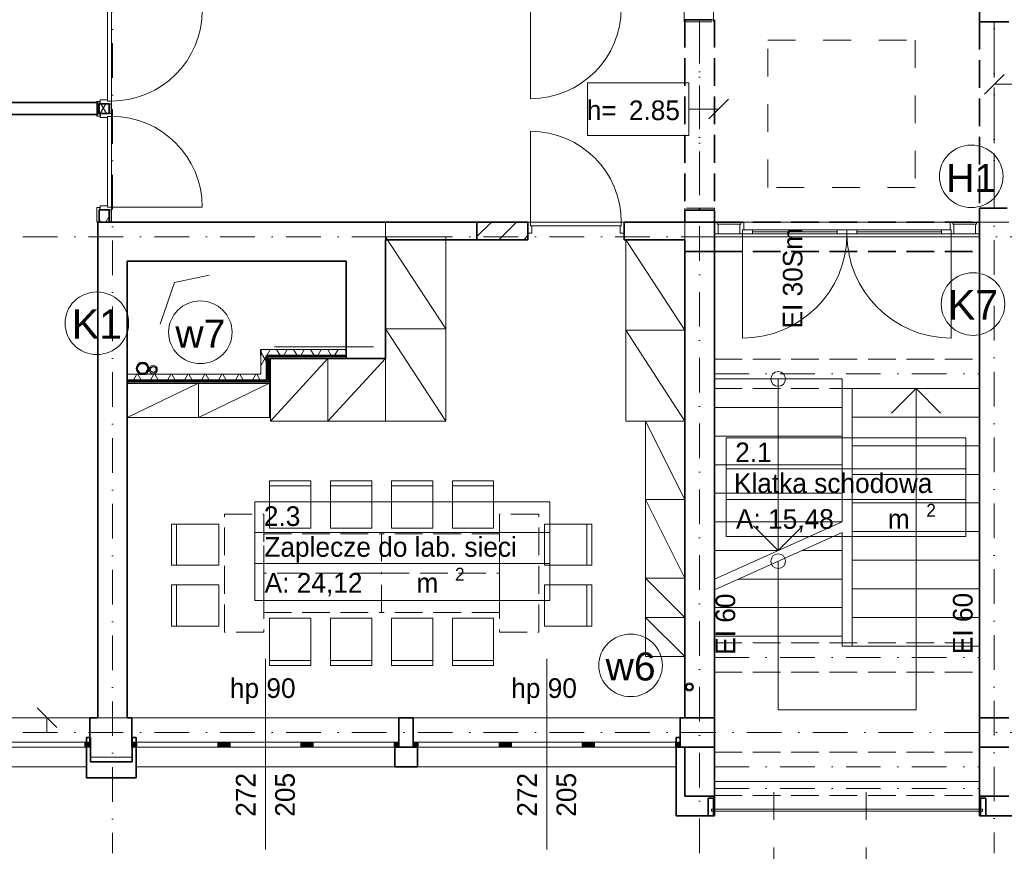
# Model space of a CAD drawing. Header units: millimetres. Extents: x -34676 to 172266, y 39940 to 476087.
# Tile 173 of 256: x 27915 to 37943, y 342950 to 351421. Entities that reach past the tile are written whole.
import ezdxf
from ezdxf.lldxf.tags import DXFTag

# ---------------------------------------------------------------- set-up
doc = ezdxf.new("R2010")
doc.units = ezdxf.units.MM
doc.header["$MEASUREMENT"] = 0
for name, pattern in [('Krawędzie ukryte', [3.912222, 2.822222, -1.09]), ('Kropki i Kreski', [6.702778, 3.527778, -1.763889, 0, -1.411111]), ('Przerywana', [5.644444, 2.822222, -2.822222])]:
    doc.linetypes.add(name, pattern=pattern)
doc.layers.add('#ks', color=34, linetype='Continuous', lineweight=30)
doc.layers.add('#woda', color=4, linetype='Continuous', lineweight=18)
for name, color, linetype in [('#podkład', 252, 'Continuous'), ('- A - ocieplenie', 7, 'Continuous'), ('- strefy pomieszczeń', 7, 'Continuous'), ('2D - Ogólne', 7, 'Continuous'), ('Drzwi Archicad', 7, 'Continuous'), ('IS_Text_Pion_Wodociag', 7, 'Continuous'), ('Konstrukcja - Belki', 7, 'Continuous'), ('Konstrukcja - Przegroda Strukt.', 7, 'Continuous'), ('Konstrukcja - Siatka mod', 7, 'Continuous'), ('Konstrukcja - Stropy', 7, 'Continuous'), ('Konstrukcja - Ściany działowe', 7, 'Continuous'), ('Konstrukcja - Ściany nośne wew..P', 7, 'Continuous'), ('Konstrukcja - Ściany zewnętrzne', 7, 'Continuous'), ('Okna Archicada', 7, 'Continuous'), ('Opisy - Etykiety', 7, 'Continuous'), ('Opisy - Tekst', 7, 'Continuous'), ('Wnętrze - Umeblowanie', 7, 'Continuous'), ('Znaczniki - Przekroje', 7, 'Continuous'), ('Znaczniki drzwi Archicada', 7, 'Continuous'), ('Znaczniki okien Archicada', 7, 'Continuous')]:
    doc.layers.add(name, color=color, linetype=linetype)
doc.styles.add('MtXpl_Arial2', font='txt', dxfattribs={"height": 0.2})
doc.styles.add('MtXpl_Arial3', font='txt', dxfattribs={"height": 0.2})
doc.styles.add('MtXpl_Helvetica', font='txt', dxfattribs={"height": 0.2})
doc.styles.get("Standard").update_dxf_attribs({"font": 'arial.ttf'})
doc.styles.add('STYL_AUTOMATYCZNY_3', font='txt')
doc.styles.add('STYL_AUTOMATYCZNY_6', font='txt')
tags = doc.linetypes.add('SOLID', pattern=[10, 10, 0]).pattern_tags.tags
tags[6:7] = [DXFTag(74, 4), DXFTag(75, 0), DXFTag(340, '0'), DXFTag(46, 0.0), DXFTag(50, 0.0), DXFTag(44, 0.0), DXFTag(45, 0.0)]
tags[4:5] = [DXFTag(74, 4), DXFTag(75, 0), DXFTag(340, '0'), DXFTag(46, 0.0), DXFTag(50, 0.0), DXFTag(44, 0.0), DXFTag(45, 0.0)]

# ---------------------------------------------------------------- blocks, each defined once
blk = doc.blocks.new('kjghgg')
at = {"layer": '- A - ocieplenie', "color": 252, "linetype": 'Continuous', "lineweight": 35, "ltscale": 100}
for p, q in [((-115791, 469398), (-115791, 469298)), ((-115751, 469398), (-115791, 469398)), ((-115751, 469148), (-115751, 469398)), ((-115326, 469398), (-115286, 469398)), ((-115326, 469398), (-115326, 469148)), ((-115286, 469298), (-115286, 469398)), ((-109746, 469398), (-109786, 469398)), ((-109786, 469398), (-109786, 469298)), ((-109746, 469298), (-109746, 469398)), ((-115791, 469298), (-115791, 469248)), ((-115286, 469298), (-115286, 469248)), ((-112651, 469298), (-112651, 469248)), ((-112421, 469298), (-112651, 469298)), ((-112421, 469298), (-112421, 469248)), ((-109786, 469298), (-109786, 469248)), ((-109786, 469298), (-109786, 468798)), ((-109696, 469298), (-109786, 469298)), ((-109786, 469298), (-109746, 469298)), ((-109696, 468798), (-109696, 469298)), ((-115791, 469248), (-115791, 469098)), ((-115286, 469248), (-115286, 469098)), ((-112651, 469248), (-112651, 469098)), ((-112421, 469248), (-112421, 469098)), ((-109786, 469248), (-109786, 469098)), ((-115791, 469098), (-115791, 468988)), ((-115326, 469148), (-115751, 469148)), ((-115286, 468988), (-115286, 469098)), ((-112651, 469098), (-112421, 469098)), ((-115791, 468988), (-115286, 468988)), ((-109786, 468598), (-109786, 468798)), ((-109396, 468798), (-109696, 468798)), ((-109396, 468798), (-109396, 468598)), ((-106396, 468798), (-106696, 468798)), ((-106696, 468798), (-106696, 468598)), ((-109786, 468598), (-109396, 468598)), ((-106696, 468598), (-106306, 468598))]:
    blk.add_line(p, q, dxfattribs=at)
at = {"layer": '- strefy pomieszczeń', "color": 252, "linetype": 'Continuous', "lineweight": 13, "ltscale": 100}
for p, q in [((-109276, 472448), (-106836, 472448)), ((-109276, 472134), (-109276, 472448)), ((-106836, 472448), (-106836, 472134)), ((-106836, 472134), (-109276, 472134)), ((-109276, 472134), (-106836, 472134)), ((-109276, 471820), (-109276, 472134)), ((-106836, 472134), (-106836, 471820)), ((-114076, 471798), (-111071, 471798)), ((-114076, 471484), (-114076, 471798)), ((-111071, 471798), (-111071, 471484)), ((-106836, 471820), (-109276, 471820)), ((-109276, 471820), (-106836, 471820)), ((-109276, 471443), (-109276, 471820)), ((-106836, 471820), (-106836, 471443)), ((-111071, 471484), (-114076, 471484)), ((-114076, 471484), (-111071, 471484)), ((-114076, 471169), (-114076, 471484)), ((-111071, 471484), (-111071, 471169)), ((-106836, 471443), (-109276, 471443)), ((-111071, 471169), (-114076, 471169)), ((-114076, 471169), (-111071, 471169)), ((-114076, 470793), (-114076, 471169)), ((-111071, 471169), (-111071, 470793)), ((-111071, 470793), (-114076, 470793))]:
    blk.add_line(p, q, dxfattribs=at)
at = {"color": 252, "linetype": 'Continuous', "lineweight": 35, "ltscale": 100}
for p, q in [((-111296, 474648), (-111816, 474648)), ((-111296, 474648), (-111296, 474468)), ((-111816, 474468), (-111296, 474468))]:
    blk.add_line(p, q, dxfattribs=at)
at = {"color": 252, "linetype": 'Continuous', "lineweight": 18, "ltscale": 100}
for p, q in [((-108096, 473050), (-109396, 473050)), ((-109396, 473050), (-109396, 472759)), ((-108746, 473050), (-108746, 472759)), ((-108096, 472759), (-108096, 473050)), ((-106692, 472951), (-107992, 472951)), ((-107992, 472951), (-107992, 472660)), ((-107592, 472701), (-107342, 472951)), ((-107342, 472660), (-107342, 472951)), ((-107342, 472951), (-107092, 472701)), ((-106692, 472660), (-106692, 472951)), ((-109396, 472759), (-108096, 472759)), ((-108096, 472759), (-109396, 472759)), ((-109396, 472759), (-109396, 472468)), ((-108746, 472759), (-108746, 471302)), ((-108096, 472468), (-108096, 472759)), ((-106692, 472660), (-107992, 472660)), ((-107992, 472660), (-107992, 472369)), ((-107992, 472660), (-106692, 472660)), ((-107342, 470329), (-107342, 472660)), ((-106692, 472369), (-106692, 472660)), ((-109396, 472468), (-108096, 472468)), ((-108096, 472468), (-109396, 472468)), ((-109396, 472468), (-109396, 472176)), ((-108096, 472176), (-108096, 472468)), ((-106692, 472369), (-107992, 472369)), ((-107992, 472369), (-107992, 472077)), ((-107992, 472369), (-106692, 472369)), ((-106692, 472077), (-106692, 472369)), ((-109396, 472176), (-108096, 472176)), ((-108096, 472176), (-109396, 472176)), ((-109396, 472176), (-109396, 471885)), ((-108096, 471885), (-108096, 472176)), ((-106692, 472077), (-107992, 472077)), ((-107992, 472077), (-107992, 471786)), ((-107992, 472077), (-106692, 472077)), ((-106692, 471786), (-106692, 472077)), ((-109396, 471885), (-108096, 471885)), ((-108096, 471885), (-109396, 471885)), ((-109396, 471885), (-109396, 471594)), ((-108096, 471594), (-108096, 471885)), ((-106692, 471786), (-107992, 471786)), ((-107992, 471786), (-107992, 471495)), ((-107992, 471786), (-106692, 471786)), ((-106692, 471495), (-106692, 471786)), ((-109396, 471594), (-108096, 471594)), ((-108096, 471594), (-109396, 471594)), ((-109396, 471594), (-109396, 471302)), ((-108096, 471594), (-109396, 471011)), ((-108746, 471302), (-108996, 471552)), ((-108496, 471552), (-108746, 471302)), ((-106692, 471495), (-107992, 471495)), ((-107992, 471495), (-107992, 471203)), ((-107992, 471495), (-106692, 471495)), ((-106692, 471203), (-106692, 471495)), ((-108096, 471484), (-109396, 470901)), ((-108096, 471302), (-108096, 471484)), ((-109396, 471302), (-108746, 471302)), ((-108746, 471302), (-109396, 471302)), ((-109396, 471302), (-109396, 471011)), ((-108501, 471302), (-108096, 471302)), ((-108096, 471302), (-108501, 471302)), ((-108096, 471011), (-108096, 471302)), ((-108746, 471193), (-108746, 470428)), ((-106692, 471203), (-107992, 471203)), ((-107992, 471203), (-107992, 470912)), ((-107992, 471203), (-106692, 471203)), ((-106692, 470912), (-106692, 471203)), ((-109151, 471011), (-108096, 471011)), ((-108096, 471011), (-109151, 471011)), ((-108096, 470720), (-108096, 471011)), ((-109396, 470901), (-109396, 470720)), ((-106692, 470912), (-107992, 470912)), ((-107992, 470912), (-107992, 470621)), ((-107992, 470912), (-106692, 470912)), ((-106692, 470621), (-106692, 470912)), ((-109396, 470720), (-108096, 470720)), ((-108096, 470720), (-109396, 470720)), ((-109396, 470720), (-109396, 470428)), ((-108096, 470428), (-108096, 470720)), ((-106692, 470621), (-107992, 470621)), ((-107992, 470621), (-107992, 470329)), ((-107992, 470621), (-106692, 470621)), ((-106692, 470329), (-106692, 470621)), ((-109396, 470428), (-108096, 470428)), ((-108096, 470428), (-109396, 470428)), ((-109396, 470428), (-109396, 470407)), ((-109396, 470407), (-109396, 468948)), ((-108746, 470428), (-108746, 469679)), ((-108096, 470329), (-108096, 470428)), ((-107992, 470329), (-108096, 470329)), ((-106692, 470329), (-107992, 470329)), ((-107992, 470329), (-106692, 470329)), ((-107342, 469679), (-107342, 470329)), ((-106692, 468948), (-106692, 470329)), ((-108746, 469679), (-107342, 469679)), ((-109396, 468948), (-106692, 468948))]:
    blk.add_line(p, q, dxfattribs=at)
for centre, start, end in [((-108746, 473050), 0, 180), ((-108746, 473050), 180, 0), ((-108746, 471193), 0, 180), ((-108746, 471193), 180, 0)]:
    blk.add_arc(centre, 75, start, end, dxfattribs=at)
at = {"layer": '2D - Ogólne', "color": 252, "linetype": 'Przerywana', "lineweight": 13, "ltscale": 100}
for p, q in [((-108851, 476501), (-107351, 476501)), ((-108851, 475001), (-108851, 476501)), ((-107351, 476501), (-107351, 475001)), ((-107351, 475001), (-108851, 475001))]:
    blk.add_line(p, q, dxfattribs=at)
at = {"layer": '2D - Ogólne', "color": 252, "linetype": 'Continuous', "lineweight": 13, "ltscale": 100}
for p, q in [((-112746, 473388), (-112746, 474348)), ((-114540, 474108), (-114894, 474031)), ((-114894, 474031), (-115040, 473608)), ((-113876, 473378), (-112866, 473378))]:
    blk.add_line(p, q, dxfattribs=at)
at = {"layer": 'Drzwi Archicad', "color": 252, "linetype": 'Continuous', "lineweight": 13, "ltscale": 100}
for p, q in [((-111268, 476828), (-111268, 475904)), ((-115576, 476804), (-115576, 475880)), ((-115536, 475880), (-115536, 476804)), ((-115686, 475852), (-115686, 475877)), ((-115651, 475877), (-115686, 475877)), ((-115651, 475892), (-115576, 475892)), ((-115651, 475852), (-115651, 475892)), ((-115536, 475852), (-115651, 475852)), ((-115576, 475892), (-115576, 475880)), ((-115576, 475880), (-115536, 475880)), ((-115576, 475880), (-115536, 475880)), ((-115536, 475852), (-115561, 475852)), ((-115536, 475852), (-115561, 475852)), ((-115536, 475880), (-115536, 475852)), ((-115686, 475752), (-115686, 475727)), ((-115651, 475727), (-115686, 475727)), ((-115536, 475752), (-115651, 475752)), ((-115651, 475752), (-115651, 475712)), ((-115651, 475712), (-115576, 475712)), ((-115576, 475712), (-115576, 475724)), ((-115576, 475724), (-115536, 475724)), ((-115576, 474800), (-115576, 475724)), ((-115576, 475724), (-115536, 475724)), ((-115536, 475752), (-115561, 475752)), ((-115536, 475752), (-115561, 475752)), ((-115536, 475724), (-115536, 475752)), ((-115536, 475724), (-115536, 474800)), ((-111268, 474648), (-111268, 475572)), ((-115576, 474812), (-115651, 474812)), ((-115651, 474812), (-115651, 474772)), ((-115576, 474800), (-115576, 474812)), ((-115686, 474772), (-115686, 474797)), ((-115651, 474797), (-115686, 474797)), ((-115651, 474772), (-115536, 474772)), ((-115536, 474800), (-115576, 474800)), ((-115536, 474800), (-115576, 474800)), ((-115536, 474772), (-115561, 474772)), ((-115536, 474772), (-115561, 474772)), ((-115536, 474800), (-114612, 474800)), ((-115536, 474772), (-115536, 474800)), ((-111296, 474533), (-111296, 474648)), ((-111296, 474648), (-111268, 474648)), ((-111268, 474648), (-111268, 474608)), ((-110344, 474648), (-111268, 474648)), ((-111268, 474648), (-111268, 474608)), ((-111268, 474608), (-111256, 474608)), ((-111268, 474608), (-110344, 474608)), ((-111256, 474608), (-111256, 474533)), ((-110356, 474533), (-110356, 474608)), ((-110356, 474608), (-110344, 474608)), ((-110344, 474608), (-110344, 474648)), ((-110344, 474648), (-110316, 474648)), ((-110344, 474608), (-110344, 474648)), ((-110316, 474648), (-110316, 474533)), ((-109366, 474643), (-109396, 474643)), ((-109396, 474643), (-109396, 474528)), ((-109126, 474643), (-109366, 474643)), ((-109366, 474643), (-109366, 474625)), ((-109366, 474625), (-109366, 474643)), ((-109366, 474625), (-109126, 474625)), ((-109356, 474625), (-109366, 474625)), ((-109136, 474625), (-109356, 474625)), ((-109356, 474625), (-109356, 474528)), ((-109356, 474528), (-109356, 474625)), ((-109356, 474625), (-109136, 474625)), ((-109136, 474528), (-109136, 474625)), ((-109126, 474625), (-109136, 474625)), ((-109136, 474625), (-109136, 474528)), ((-109126, 474625), (-109126, 474643)), ((-109126, 474643), (-109126, 474625)), ((-109096, 474643), (-109126, 474643)), ((-109096, 474568), (-109096, 474643)), ((-106996, 474643), (-106996, 474568)), ((-106966, 474643), (-106996, 474643)), ((-106966, 474643), (-106726, 474643)), ((-106966, 474625), (-106966, 474643)), ((-106966, 474625), (-106966, 474643)), ((-106726, 474625), (-106966, 474625)), ((-106956, 474625), (-106966, 474625)), ((-106956, 474625), (-106736, 474625)), ((-106956, 474528), (-106956, 474625)), ((-106956, 474528), (-106956, 474625)), ((-106736, 474625), (-106956, 474625)), ((-106736, 474625), (-106736, 474528)), ((-106726, 474625), (-106736, 474625)), ((-106736, 474625), (-106736, 474528)), ((-106726, 474643), (-106726, 474625)), ((-106696, 474643), (-106726, 474643)), ((-106726, 474643), (-106726, 474625)), ((-106696, 474528), (-106696, 474643)), ((-111256, 474533), (-111296, 474533)), ((-110316, 474533), (-110356, 474533)), ((-109396, 474528), (-109356, 474528)), ((-109356, 474528), (-109136, 474528)), ((-109356, 474528), (-109136, 474528)), ((-109136, 474528), (-109108, 474528)), ((-109108, 474528), (-109108, 474568)), ((-109108, 474568), (-109096, 474568)), ((-109108, 474568), (-109008, 474568)), ((-109108, 474528), (-109108, 474568)), ((-109108, 474528), (-109108, 473466)), ((-109008, 474528), (-109108, 474528)), ((-109008, 474548), (-109008, 474568)), ((-109008, 474568), (-108146, 474568)), ((-109008, 474568), (-109008, 474528)), ((-109008, 474528), (-109008, 474548)), ((-109008, 474548), (-108146, 474548)), ((-108146, 474548), (-109008, 474548)), ((-108146, 474548), (-109008, 474548)), ((-108146, 474528), (-109008, 474528)), ((-108146, 474568), (-108146, 474548)), ((-108146, 474528), (-108146, 474568)), ((-108146, 474568), (-108046, 474568)), ((-108146, 474548), (-108146, 474528)), ((-108046, 474528), (-108146, 474528)), ((-108046, 474568), (-108046, 474528)), ((-107946, 474568), (-108046, 474568)), ((-108046, 474568), (-108046, 474528)), ((-108046, 474528), (-107946, 474528)), ((-107084, 474568), (-107946, 474568)), ((-107946, 474568), (-107946, 474548)), ((-107946, 474528), (-107946, 474568)), ((-107084, 474548), (-107946, 474548)), ((-107946, 474548), (-107946, 474528)), ((-107946, 474548), (-107084, 474548)), ((-107946, 474548), (-107084, 474548)), ((-107946, 474528), (-107084, 474528)), ((-107084, 474548), (-107084, 474568)), ((-106984, 474568), (-107084, 474568)), ((-107084, 474568), (-107084, 474528)), ((-107084, 474528), (-107084, 474548)), ((-107084, 474528), (-106984, 474528)), ((-106996, 474568), (-106984, 474568)), ((-106984, 474568), (-106984, 474528)), ((-106984, 474528), (-106984, 474568)), ((-106984, 474528), (-106984, 473466)), ((-106984, 474528), (-106956, 474528)), ((-106736, 474528), (-106956, 474528)), ((-106956, 474528), (-106736, 474528)), ((-106736, 474528), (-106696, 474528))]:
    blk.add_line(p, q, dxfattribs=at)
at = {"layer": 'Drzwi Archicad', "color": 252, "linetype": 'Continuous', "lineweight": 35, "ltscale": 100}
for p, q in [((-115561, 475852), (-115651, 475852)), ((-115561, 475852), (-115651, 475852)), ((-115561, 475752), (-115651, 475752)), ((-115561, 475752), (-115651, 475752)), ((-115561, 474772), (-115651, 474772)), ((-115561, 474772), (-115651, 474772)), ((-111296, 474648), (-111296, 474533)), ((-111296, 474648), (-111296, 474533)), ((-110316, 474648), (-110316, 474533)), ((-110316, 474648), (-110316, 474533)), ((-109396, 474643), (-109396, 474648)), ((-109396, 474528), (-109396, 474643)), ((-109396, 474528), (-109396, 474643)), ((-106696, 474643), (-106696, 474648)), ((-106696, 474528), (-106696, 474643)), ((-106696, 474528), (-106696, 474643)), ((-111296, 474533), (-111296, 474468)), ((-110316, 474533), (-110316, 474468)), ((-109396, 474348), (-109396, 474528)), ((-106696, 474348), (-106696, 474528))]:
    blk.add_line(p, q, dxfattribs=at)
at = {"layer": 'Drzwi Archicad', "color": 252, "linetype": 'Continuous', "lineweight": 13, "ltscale": 100}
for centre, radius, start, end in [((-111268, 476828), 924, 270, 0), ((-115536, 476804), 924, 270, 0), ((-115536, 474800), 924, 0, 90), ((-111268, 474648), 924, 0, 90), ((-109108, 474528), 1062, 270, 0), ((-106984, 474528), 1062, 180, 270)]:
    blk.add_arc(centre, radius, start, end, dxfattribs=at)
at = {"layer": 'Konstrukcja - Belki', "color": 252, "linetype": 'Krawędzie ukryte', "lineweight": 35, "ltscale": 100}
for p, q in [((-109696, 476708), (-109696, 474768)), ((-109696, 476708), (-109396, 476708)), ((-109396, 476708), (-109396, 474768)), ((-106696, 476688), (-106696, 474789)), ((-106696, 476688), (-106396, 476688)), ((-109696, 474768), (-109396, 474768)), ((-106696, 474789), (-106396, 474789)), ((-109396, 474648), (-106696, 474648)), ((-109396, 474348), (-109396, 474648)), ((-106696, 474348), (-106696, 474648)), ((-109396, 474348), (-106696, 474348))]:
    blk.add_line(p, q, dxfattribs=at)
at = {"layer": 'Konstrukcja - Belki', "color": 252, "linetype": 'Kropki i Kreski', "lineweight": 13, "ltscale": 100}
for p, q in [((-109546, 476708), (-109546, 474768)), ((-106546, 476688), (-106546, 474789)), ((-109396, 474498), (-106696, 474498)), ((-109396, 473101), (-106696, 473101)), ((-109396, 470212), (-106696, 470212)), ((-109396, 469098), (-106692, 469098)), ((-109396, 468878), (-106692, 468878))]:
    blk.add_line(p, q, dxfattribs=at)
at = {"layer": 'Konstrukcja - Belki', "color": 252, "linetype": 'Krawędzie ukryte', "lineweight": 13, "ltscale": 100}
for p, q in [((-109396, 473251), (-106696, 473251)), ((-109396, 472951), (-109396, 473251)), ((-106696, 472951), (-106696, 473251)), ((-109396, 472951), (-106696, 472951)), ((-109396, 470362), (-106696, 470362)), ((-109396, 470062), (-109396, 470362)), ((-106696, 470062), (-106696, 470362)), ((-109396, 470062), (-106696, 470062)), ((-109396, 469248), (-106692, 469248)), ((-109396, 468948), (-109396, 469248)), ((-106692, 468948), (-106692, 469248)), ((-109396, 468948), (-106692, 468948)), ((-109396, 468948), (-106692, 468948)), ((-109396, 468808), (-109396, 468948)), ((-106692, 468808), (-106692, 468948)), ((-109396, 468808), (-106692, 468808))]:
    blk.add_line(p, q, dxfattribs=at)
at = {"layer": 'Konstrukcja - Przegroda Strukt.', "color": 252, "linetype": 'Continuous', "lineweight": 13, "ltscale": 100}
for p, q in [((-116006, 475864), (-116381, 475864)), ((-116006, 475744), (-116381, 475744)), ((-115676, 473225), (-115676, 473600)), ((-116293, 469698), (-116093, 469498)), ((-116006, 469598), (-116381, 469598)), ((-116193, 469448), (-116193, 469598)), ((-109426, 468648), (-109426, 468668)), ((-109426, 468668), (-106666, 468668)), ((-106666, 468648), (-109426, 468648)), ((-106666, 468668), (-106666, 468648))]:
    blk.add_line(p, q, dxfattribs=at)
at = {"layer": 'Konstrukcja - Przegroda Strukt.', "color": 252, "linetype": 'Continuous', "lineweight": 35, "ltscale": 100}
for p, q in [((-109460, 468598), (-109460, 468778)), ((-109460, 468778), (-109406, 468778)), ((-109406, 468778), (-109406, 468598)), ((-106686, 468598), (-106686, 468778)), ((-106686, 468778), (-106632, 468778)), ((-106632, 468778), (-106632, 468598)), ((-109406, 468598), (-109460, 468598)), ((-106632, 468598), (-106686, 468598))]:
    blk.add_line(p, q, dxfattribs=at)
at = {"layer": 'Konstrukcja - Siatka mod', "color": 252, "linetype": 'Kropki i Kreski', "lineweight": 13, "ltscale": 100}
for p, q in [((-115526, 485184), (-115526, 468219)), ((-109546, 468219), (-109546, 485184)), ((-106546, 485189), (-106546, 468219)), ((-123813, 474498), (-94369, 474498)), ((-123813, 469448), (-94369, 469448))]:
    blk.add_line(p, q, dxfattribs=at)
at = {"layer": 'Konstrukcja - Stropy', "color": 252, "linetype": 'Continuous', "lineweight": 13, "ltscale": 100}
for p, q in [((-109696, 474648), (-106397, 474648)), ((-109696, 469598), (-109696, 474648)), ((-106696, 474648), (-109396, 474648)), ((-109396, 474648), (-109396, 473050)), ((-106696, 472951), (-106696, 474648)), ((-109396, 473050), (-108096, 473050)), ((-108096, 473050), (-108096, 472951)), ((-108096, 472951), (-106696, 472951)), ((-121366, 469598), (-109696, 469598))]:
    blk.add_line(p, q, dxfattribs=at)
at = {"layer": 'Konstrukcja - Ściany działowe', "color": 252, "linetype": 'Continuous', "lineweight": 35, "ltscale": 100}
for p, q in [((-115676, 475864), (-121216, 475864)), ((-115676, 475744), (-115676, 475864)), ((-115661, 475852), (-115661, 475752)), ((-115661, 475852), (-115651, 475852)), ((-115561, 475852), (-115651, 475852)), ((-115561, 475752), (-115561, 475852)), ((-121216, 475744), (-115676, 475744)), ((-115661, 475752), (-115651, 475752)), ((-115561, 475752), (-115651, 475752)), ((-115661, 474772), (-115661, 474648)), ((-115661, 474772), (-115651, 474772)), ((-115561, 474772), (-115651, 474772)), ((-115561, 474648), (-115561, 474772)), ((-115561, 474648), (-115661, 474648)), ((-111816, 474648), (-112746, 474648)), ((-111816, 474648), (-111816, 474468)), ((-110316, 474648), (-110316, 474533)), ((-109696, 474648), (-110316, 474648)), ((-110316, 474533), (-110316, 474468)), ((-112746, 474468), (-112746, 474248)), ((-112746, 474468), (-111816, 474468)), ((-110316, 474468), (-109696, 474468)), ((-113146, 474248), (-113146, 473258)), ((-112746, 473258), (-112746, 474248)), ((-114016, 473348), (-114016, 473288)), ((-113146, 473288), (-113146, 473348)), ((-113956, 473288), (-113956, 473273)), ((-113956, 473288), (-113146, 473288)), ((-113956, 473288), (-113956, 473273)), ((-113956, 473098), (-113956, 473273)), ((-112746, 473258), (-113146, 473258)), ((-115376, 473038), (-115376, 473098)), ((-113956, 473038), (-113956, 473098)), ((-115376, 473038), (-114016, 473038)), ((-114016, 473038), (-113956, 473038)), ((-114016, 473038), (-113956, 473038))]:
    blk.add_line(p, q, dxfattribs=at)
at = {"layer": 'Konstrukcja - Ściany działowe', "color": 252, "linetype": 'Continuous', "lineweight": 13, "ltscale": 100}
for p, q in [((-115651, 475877), (-115686, 475877)), ((-115686, 475852), (-115686, 475877)), ((-115686, 475852), (-115686, 475752)), ((-115536, 475852), (-115561, 475852)), ((-115686, 475752), (-115686, 475727)), ((-115651, 475727), (-115686, 475727)), ((-115536, 475752), (-115561, 475752)), ((-115651, 474797), (-115686, 474797)), ((-115686, 474772), (-115686, 474797)), ((-115686, 474772), (-115686, 474648)), ((-115536, 474772), (-115561, 474772)), ((-115536, 474648), (-115561, 474648)), ((-113146, 473348), (-114016, 473348)), ((-114016, 473288), (-114016, 473098)), ((-113146, 473273), (-113146, 473288)), ((-113146, 473258), (-113146, 473273)), ((-114016, 473098), (-115376, 473098)), ((-115376, 473023), (-115376, 473038)), ((-115376, 473008), (-115376, 473023)), ((-113926, 473008), (-113941, 473008))]:
    blk.add_line(p, q, dxfattribs=at)
at = {"layer": 'Konstrukcja - Ściany działowe', "color": 252, "linetype": 'Continuous', "lineweight": 25, "ltscale": 100}
for p, q in [((-115651, 475852), (-115651, 475877)), ((-115536, 475752), (-115536, 475852)), ((-115651, 475752), (-115651, 475727)), ((-115651, 474772), (-115651, 474797)), ((-115536, 474648), (-115536, 474772)), ((-115661, 474648), (-115686, 474648)), ((-113941, 473273), (-113146, 473273)), ((-113941, 473038), (-113941, 473273)), ((-113926, 473258), (-113146, 473258)), ((-113926, 473008), (-113926, 473258)), ((-115376, 473023), (-113956, 473023)), ((-115376, 473008), (-113941, 473008)), ((-113956, 473023), (-113941, 473023)), ((-113941, 473023), (-113941, 473038))]:
    blk.add_line(p, q, dxfattribs=at)
at = {"layer": 'Konstrukcja - Ściany działowe', "color": 252, "linetype": 'Continuous', "lineweight": 13}
for p, q in [((-115651, 475752), (-115593, 475852)), ((-115588, 475752), (-115646, 475852)), ((-115595, 474648), (-115561, 474708)), ((-115644, 474648), (-115661, 474678)), ((-111816, 474499), (-111666, 474648)), ((-111592, 474468), (-111412, 474648)), ((-111337, 474468), (-111296, 474510)), ((-113993, 473288), (-114016, 473328)), ((-113955, 473288), (-113921, 473348)), ((-113819, 473288), (-113854, 473348)), ((-113782, 473288), (-113747, 473348)), ((-113646, 473288), (-113681, 473348)), ((-113609, 473288), (-113574, 473348)), ((-113473, 473288), (-113508, 473348)), ((-113436, 473288), (-113401, 473348)), ((-113300, 473288), (-113334, 473348)), ((-113263, 473288), (-113228, 473348)), ((-113146, 473322), (-113161, 473348)), ((-114016, 473184), (-113956, 473288)), ((-113956, 473225), (-113993, 473288)), ((-115312, 473038), (-115277, 473098)), ((-115234, 473038), (-115269, 473098)), ((-115139, 473038), (-115104, 473098)), ((-115061, 473038), (-115095, 473098)), ((-114966, 473038), (-114931, 473098)), ((-114887, 473038), (-114922, 473098)), ((-114792, 473038), (-114758, 473098)), ((-114714, 473038), (-114749, 473098)), ((-114619, 473038), (-114585, 473098)), ((-114541, 473038), (-114576, 473098)), ((-114446, 473038), (-114411, 473098)), ((-114368, 473038), (-114403, 473098)), ((-114273, 473038), (-114238, 473098)), ((-114195, 473038), (-114229, 473098)), ((-114100, 473038), (-114065, 473098)), ((-114021, 473038), (-114056, 473098)), ((-115344, 473031), (-115344, 473031)), ((-115269, 473031), (-115269, 473031)), ((-115194, 473031), (-115194, 473031)), ((-115119, 473031), (-115119, 473031)), ((-115044, 473031), (-115044, 473031)), ((-114969, 473031), (-114969, 473031)), ((-114894, 473031), (-114894, 473031)), ((-114819, 473031), (-114819, 473031)), ((-114744, 473031), (-114744, 473031)), ((-114669, 473031), (-114669, 473031)), ((-114594, 473031), (-114594, 473031)), ((-114519, 473031), (-114519, 473031)), ((-114444, 473031), (-114444, 473031)), ((-114369, 473031), (-114369, 473031)), ((-114294, 473031), (-114294, 473031)), ((-114219, 473031), (-114219, 473031)), ((-114144, 473031), (-114144, 473031)), ((-114069, 473031), (-114069, 473031)), ((-113994, 473031), (-113994, 473031))]:
    blk.add_line(p, q, dxfattribs=at)
at = {"layer": 'Konstrukcja - Ściany nośne wew..P', "color": 252, "linetype": 'Krawędzie ukryte', "lineweight": 20, "ltscale": 100}
for p, q in [((-109704, 476828), (-109704, 476688)), ((-109404, 476688), (-109404, 476828)), ((-106696, 476828), (-106696, 476688)), ((-109704, 476688), (-109404, 476688)), ((-106696, 476688), (-106396, 476688)), ((-109696, 474788), (-109696, 469598)), ((-109396, 474788), (-109696, 474788)), ((-109396, 474648), (-109396, 474788)), ((-106696, 474788), (-106696, 474648)), ((-115676, 474648), (-115676, 474248)), ((-112746, 474648), (-115676, 474648)), ((-112746, 474648), (-112746, 474248)), ((-109696, 474648), (-109696, 474348)), ((-106696, 474648), (-109396, 474648)), ((-109396, 474348), (-106696, 474348)), ((-109396, 468798), (-109396, 474348)), ((-106696, 474348), (-106696, 468798)), ((-115676, 474248), (-115676, 469598)), ((-115376, 474248), (-113146, 474248)), ((-115376, 469598), (-115376, 474248)), ((-113146, 474248), (-113146, 473258)), ((-112746, 473258), (-112746, 474248)), ((-112746, 473258), (-113146, 473258)), ((-115676, 469598), (-115376, 469598)), ((-109396, 469298), (-109396, 469598)), ((-106696, 469598), (-106696, 469298)), ((-109696, 469298), (-109696, 468798))]:
    blk.add_line(p, q, dxfattribs=at)
at = {"layer": 'Konstrukcja - Ściany nośne wew..P', "color": 252, "linetype": 'Continuous', "lineweight": 35, "ltscale": 100}
for p, q in [((-106696, 476828), (-106696, 476688)), ((-106696, 476688), (-106396, 476688)), ((-109696, 474768), (-109696, 474648)), ((-109396, 474768), (-109696, 474768)), ((-109396, 474648), (-109396, 474768)), ((-106696, 474788), (-106696, 474648)), ((-115676, 474648), (-115676, 474248)), ((-112746, 474648), (-115676, 474648)), ((-109396, 474648), (-109696, 474648)), ((-109396, 474648), (-109696, 474648)), ((-109396, 474643), (-109396, 474648)), ((-109396, 474528), (-109396, 474643)), ((-106696, 474643), (-106696, 474648)), ((-106696, 474648), (-106696, 474348)), ((-106696, 474648), (-106696, 474348)), ((-106696, 474528), (-106696, 474643)), ((-109396, 474348), (-109396, 474528)), ((-106696, 474348), (-106696, 474528)), ((-109696, 474468), (-109696, 469598)), ((-109696, 474348), (-109396, 474348)), ((-109696, 474348), (-109396, 474348)), ((-109396, 468798), (-109396, 474348)), ((-106696, 474348), (-106696, 468798)), ((-115676, 474248), (-115676, 469598)), ((-115376, 474248), (-113146, 474248)), ((-115376, 469598), (-115376, 474248)), ((-109396, 469598), (-109696, 469598)), ((-109396, 469598), (-109696, 469598)), ((-106396, 469598), (-106696, 469598)), ((-106396, 469598), (-106696, 469598)), ((-109696, 469298), (-109696, 468798)), ((-109696, 469298), (-109396, 469298)), ((-109696, 469298), (-109396, 469298)), ((-106696, 469298), (-106396, 469298)), ((-106696, 469298), (-106396, 469298))]:
    blk.add_line(p, q, dxfattribs=at)
at = {"layer": 'Konstrukcja - Ściany nośne wew..P', "color": 252, "linetype": 'Continuous', "lineweight": 20, "ltscale": 100}
blk.add_line((-106696, 474648), (-106396, 474648), dxfattribs=at)
at = {"layer": 'Konstrukcja - Ściany zewnętrzne', "color": 252, "linetype": 'Continuous', "lineweight": 35, "ltscale": 100}
for p, q in [((-115756, 469348), (-115756, 469598)), ((-115676, 469598), (-115756, 469598)), ((-115328, 469598), (-115376, 469598)), ((-115328, 469348), (-115328, 469598)), ((-112608, 469348), (-112608, 469598)), ((-112463, 469598), (-112608, 469598)), ((-112463, 469348), (-112463, 469598)), ((-109743, 469348), (-109743, 469598)), ((-109696, 469598), (-109743, 469598)), ((-115756, 469298), (-115756, 469348)), ((-115756, 469298), (-115751, 469298)), ((-115328, 469298), (-115328, 469348)), ((-112608, 469298), (-112608, 469348)), ((-112608, 469298), (-112463, 469298)), ((-112463, 469298), (-112463, 469348)), ((-109743, 469298), (-109743, 469348)), ((-109743, 469298), (-109696, 469298))]:
    blk.add_line(p, q, dxfattribs=at)
at = {"layer": 'Konstrukcja - Ściany zewnętrzne', "color": 252, "linetype": 'Continuous', "lineweight": 13, "ltscale": 100}
for p, q in [((-115751, 469298), (-115751, 469196)), ((-115326, 469196), (-115326, 469298)), ((-115751, 469196), (-115326, 469196))]:
    blk.add_line(p, q, dxfattribs=at)
at = {"layer": 'Okna Archicada', "color": 252, "linetype": 'Continuous', "lineweight": 13, "ltscale": 100}
for p, q in [((-115756, 469598), (-118376, 469598)), ((-115328, 469598), (-112608, 469598)), ((-112463, 469598), (-109743, 469598)), ((-115756, 469298), (-118376, 469298)), ((-118341, 469298), (-115791, 469298)), ((-115806, 469348), (-116601, 469348)), ((-116601, 469298), (-115806, 469298)), ((-115756, 469348), (-115806, 469348)), ((-115806, 469348), (-115806, 469298)), ((-115806, 469298), (-115756, 469298)), ((-115328, 469348), (-115278, 469348)), ((-115328, 469298), (-112608, 469298)), ((-115278, 469298), (-115328, 469298)), ((-115286, 469298), (-112651, 469298)), ((-115278, 469348), (-115278, 469298)), ((-115278, 469348), (-114453, 469348)), ((-114453, 469298), (-115278, 469298)), ((-114453, 469298), (-114453, 469348)), ((-114453, 469348), (-114403, 469348)), ((-114403, 469298), (-114453, 469298)), ((-114403, 469348), (-114328, 469348)), ((-114328, 469298), (-114403, 469298)), ((-114328, 469348), (-114328, 469298)), ((-114328, 469348), (-113608, 469348)), ((-113608, 469298), (-114328, 469298)), ((-113608, 469298), (-113608, 469348)), ((-113608, 469348), (-113533, 469348)), ((-113533, 469298), (-113608, 469298)), ((-113533, 469348), (-113483, 469348)), ((-113483, 469298), (-113533, 469298)), ((-113483, 469348), (-113483, 469298)), ((-113483, 469348), (-112658, 469348)), ((-112658, 469298), (-113483, 469298)), ((-112658, 469298), (-112658, 469348)), ((-112658, 469348), (-112608, 469348)), ((-112608, 469298), (-112658, 469298)), ((-112463, 469348), (-112413, 469348)), ((-112463, 469298), (-109743, 469298)), ((-112413, 469298), (-112463, 469298)), ((-112421, 469298), (-109786, 469298)), ((-112413, 469348), (-112413, 469298)), ((-112413, 469348), (-111588, 469348)), ((-111588, 469298), (-112413, 469298)), ((-111588, 469298), (-111588, 469348)), ((-111588, 469348), (-111538, 469348)), ((-111538, 469298), (-111588, 469298)), ((-111538, 469348), (-111463, 469348)), ((-111463, 469298), (-111538, 469298)), ((-111463, 469348), (-111463, 469298)), ((-111463, 469348), (-110743, 469348)), ((-110743, 469298), (-111463, 469298)), ((-110743, 469298), (-110743, 469348)), ((-110743, 469348), (-110668, 469348)), ((-110668, 469298), (-110743, 469298)), ((-110668, 469348), (-110618, 469348)), ((-110618, 469298), (-110668, 469298)), ((-110618, 469348), (-110618, 469298)), ((-110618, 469348), (-109793, 469348)), ((-109793, 469298), (-110618, 469298)), ((-109793, 469298), (-109793, 469348)), ((-109793, 469348), (-109743, 469348)), ((-109743, 469298), (-109793, 469298)), ((-118341, 469098), (-115791, 469098)), ((-115286, 469098), (-112651, 469098)), ((-112421, 469098), (-109786, 469098))]:
    blk.add_line(p, q, dxfattribs=at)
at = {"layer": 'Okna Archicada', "color": 252, "linetype": 'Continuous', "lineweight": 35, "ltscale": 100}
for p, q in [((-115756, 469348), (-115756, 469598)), ((-115328, 469348), (-115328, 469598)), ((-112608, 469348), (-112608, 469598)), ((-112463, 469348), (-112463, 469598)), ((-109743, 469348), (-109743, 469598)), ((-115791, 469298), (-115791, 469248)), ((-115756, 469298), (-115756, 469348)), ((-115756, 469298), (-115756, 469348)), ((-115328, 469298), (-115328, 469348)), ((-115328, 469298), (-115328, 469348)), ((-115286, 469298), (-115286, 469248)), ((-112651, 469298), (-112651, 469248)), ((-112608, 469298), (-112608, 469348)), ((-112608, 469298), (-112608, 469348)), ((-112463, 469298), (-112463, 469348)), ((-112463, 469298), (-112463, 469348)), ((-112421, 469298), (-112421, 469248)), ((-109786, 469298), (-109786, 469248)), ((-109743, 469298), (-109743, 469348)), ((-109743, 469298), (-109743, 469348)), ((-115791, 469248), (-115791, 469098)), ((-115286, 469248), (-115286, 469098)), ((-112651, 469248), (-112651, 469098)), ((-112421, 469248), (-112421, 469098)), ((-109786, 469248), (-109786, 469098))]:
    blk.add_line(p, q, dxfattribs=at)
at = {"layer": 'Okna Archicada', "color": 252, "linetype": 'Continuous', "lineweight": 13, "extrusion": (0, 0, -1)}
for points in [[(115756, 469298), (115806, 469348), (115806, 469298)], [(115806, 469348), (115756, 469298), (115756, 469348)], [(115278, 469298), (115328, 469348), (115328, 469298)], [(115328, 469348), (115278, 469298), (115278, 469348)], [(114403, 469298), (114453, 469348), (114453, 469298)], [(114453, 469348), (114403, 469298), (114403, 469348)], [(114328, 469298), (114403, 469348), (114403, 469298)], [(114403, 469348), (114328, 469298), (114328, 469348)], [(113533, 469298), (113608, 469348), (113608, 469298)], [(113608, 469348), (113533, 469298), (113533, 469348)], [(113483, 469298), (113533, 469348), (113533, 469298)], [(113533, 469348), (113483, 469298), (113483, 469348)], [(112608, 469298), (112658, 469348), (112658, 469298)], [(112658, 469348), (112608, 469298), (112608, 469348)], [(112413, 469298), (112463, 469348), (112463, 469298)], [(112463, 469348), (112413, 469298), (112413, 469348)], [(111538, 469298), (111588, 469348), (111588, 469298)], [(111588, 469348), (111538, 469298), (111538, 469348)], [(111463, 469298), (111538, 469348), (111538, 469298)], [(111538, 469348), (111463, 469298), (111463, 469348)], [(110668, 469298), (110743, 469348), (110743, 469298)], [(110743, 469348), (110668, 469298), (110668, 469348)], [(110618, 469298), (110668, 469348), (110668, 469298)], [(110668, 469348), (110618, 469298), (110618, 469348)], [(109743, 469298), (109793, 469348), (109793, 469298)], [(109793, 469348), (109743, 469298), (109743, 469348)]]:
    blk.add_solid(points, dxfattribs=at)
at = {"layer": 'Opisy - Etykiety', "color": 252, "linetype": 'Continuous', "lineweight": 13, "ltscale": 100}
for p, q in [((-106446, 476151), (-106646, 475951)), ((-106546, 476051), (-106182, 476051))]:
    blk.add_line(p, q, dxfattribs=at)
at = {"layer": 'Opisy - Etykiety', "color": 252, "linetype": 'Continuous', "lineweight": 20, "ltscale": 100}
for p, q in [((-109657, 476067), (-110689, 476067)), ((-110689, 476067), (-110689, 475530)), ((-109657, 475530), (-109657, 476067)), ((-109452, 475698), (-109252, 475898)), ((-109352, 475798), (-109657, 475798)), ((-110689, 475530), (-109657, 475530))]:
    blk.add_line(p, q, dxfattribs=at)
at = {"layer": 'Wnętrze - Umeblowanie', "color": 252, "linetype": 'Continuous', "lineweight": 13, "ltscale": 100}
for p, q in [((-112132, 474498), (-112746, 474498)), ((-112746, 474498), (-112746, 472621)), ((-112746, 474498), (-112132, 473560)), ((-112132, 472621), (-112132, 474498)), ((-109696, 474468), (-110296, 474468)), ((-110296, 474468), (-110296, 472621)), ((-110296, 474468), (-109696, 473545)), ((-109696, 472621), (-109696, 474468)), ((-112132, 473560), (-112746, 473560)), ((-112746, 473560), (-112132, 472621)), ((-109696, 473545), (-110296, 473545)), ((-110296, 473545), (-109696, 472621)), ((-112746, 473258), (-113916, 473258)), ((-113916, 473258), (-113916, 472621)), ((-113331, 473258), (-113916, 472621)), ((-113331, 472621), (-113331, 473258)), ((-112746, 473258), (-113331, 472621)), ((-112746, 472621), (-112746, 473258)), ((-113926, 473008), (-115376, 473008)), ((-115376, 473008), (-115376, 472658)), ((-114651, 473008), (-115376, 472658)), ((-114651, 472658), (-114651, 473008)), ((-113926, 473008), (-114651, 472658)), ((-113926, 472658), (-113926, 473008)), ((-115376, 472658), (-113926, 472658)), ((-113916, 472621), (-112746, 472621)), ((-112746, 472621), (-112132, 472621)), ((-110296, 472621), (-109696, 472621)), ((-109696, 472621), (-110096, 472621)), ((-110096, 472621), (-110096, 471021)), ((-110096, 472621), (-109696, 471821)), ((-109696, 471021), (-109696, 472621)), ((-113925, 471531), (-113925, 472011)), ((-113925, 472011), (-113505, 472011)), ((-113505, 472011), (-113505, 471531)), ((-113305, 471531), (-113305, 472011)), ((-113305, 472011), (-112885, 472011)), ((-112885, 472011), (-112885, 471531)), ((-112264, 472011), (-112684, 472011)), ((-112684, 472011), (-112684, 471531)), ((-112264, 471531), (-112264, 472011)), ((-111644, 472011), (-112064, 472011)), ((-112064, 472011), (-112064, 471531)), ((-111644, 471531), (-111644, 472011)), ((-113505, 471961), (-113925, 471961)), ((-112885, 471961), (-113305, 471961)), ((-112684, 471961), (-112264, 471961)), ((-112064, 471961), (-111644, 471961)), ((-109696, 471821), (-110096, 471821)), ((-110096, 471821), (-109696, 471021)), ((-114924, 471151), (-114924, 471571)), ((-114924, 471571), (-114444, 471571)), ((-114874, 471571), (-114874, 471151)), ((-114444, 471571), (-114444, 471151)), ((-113505, 471531), (-113925, 471531)), ((-112885, 471531), (-113305, 471531)), ((-112684, 471531), (-112264, 471531)), ((-112064, 471531), (-111644, 471531)), ((-111125, 471571), (-111125, 471151)), ((-110645, 471571), (-111125, 471571)), ((-110695, 471571), (-110695, 471151)), ((-110645, 471151), (-110645, 471571)), ((-114444, 471151), (-114924, 471151)), ((-111125, 471151), (-110645, 471151)), ((-110096, 471021), (-109696, 471021)), ((-109696, 471021), (-110096, 471021)), ((-110096, 471021), (-110096, 470221)), ((-110096, 471021), (-109696, 470621)), ((-109696, 470221), (-109696, 471021)), ((-114924, 470531), (-114924, 470951)), ((-114924, 470951), (-114444, 470951)), ((-114874, 470951), (-114874, 470531)), ((-114444, 470951), (-114444, 470531)), ((-111125, 470951), (-111125, 470531)), ((-110645, 470951), (-111125, 470951)), ((-110695, 470951), (-110695, 470531)), ((-110645, 470531), (-110645, 470951)), ((-113505, 470612), (-113925, 470612)), ((-113925, 470612), (-113925, 470132)), ((-113505, 470132), (-113505, 470612)), ((-112885, 470612), (-113305, 470612)), ((-113305, 470612), (-113305, 470132)), ((-112885, 470132), (-112885, 470612)), ((-112684, 470612), (-112264, 470612)), ((-112684, 470132), (-112684, 470612)), ((-112264, 470612), (-112264, 470132)), ((-112064, 470612), (-111644, 470612)), ((-112064, 470132), (-112064, 470612)), ((-111644, 470612), (-111644, 470132)), ((-109696, 470621), (-110096, 470621)), ((-110096, 470621), (-109696, 470221)), ((-114444, 470531), (-114924, 470531)), ((-111125, 470531), (-110645, 470531)), ((-110096, 470221), (-109696, 470221)), ((-113505, 470182), (-113925, 470182)), ((-113925, 470132), (-113505, 470132)), ((-112885, 470182), (-113305, 470182)), ((-113305, 470132), (-112885, 470132)), ((-112684, 470182), (-112264, 470182)), ((-112264, 470132), (-112684, 470132)), ((-112064, 470182), (-111644, 470182)), ((-111644, 470132), (-112064, 470132))]:
    blk.add_line(p, q, dxfattribs=at)
at = {"layer": 'Wnętrze - Umeblowanie', "color": 252, "linetype": 'Krawędzie ukryte', "lineweight": 13, "ltscale": 100}
for p, q in [((-114385, 470471), (-114385, 471671)), ((-114385, 471671), (-113985, 471671)), ((-113985, 471671), (-113985, 470471)), ((-111585, 471671), (-111585, 470471)), ((-111185, 471671), (-111585, 471671)), ((-111185, 470471), (-111185, 471671)), ((-113985, 471071), (-113985, 471471)), ((-113985, 471471), (-112785, 471471)), ((-111585, 471471), (-112785, 471471)), ((-112785, 471471), (-112785, 471071)), ((-112785, 471471), (-112785, 471071)), ((-111585, 471071), (-111585, 471471)), ((-112785, 471071), (-113985, 471071)), ((-112785, 471071), (-113985, 471071)), ((-113985, 471071), (-113985, 470671)), ((-112785, 471071), (-111585, 471071)), ((-112785, 471071), (-111585, 471071)), ((-112785, 470671), (-112785, 471071)), ((-112785, 470671), (-112785, 471071)), ((-111585, 471071), (-111585, 470671)), ((-113985, 470671), (-112785, 470671)), ((-111585, 470671), (-112785, 470671)), ((-113985, 470471), (-114385, 470471)), ((-111585, 470471), (-111185, 470471))]:
    blk.add_line(p, q, dxfattribs=at)
at = {"layer": 'Znaczniki - Przekroje', "color": 252, "linetype": 'Przerywana', "lineweight": 13, "ltscale": 100}
for p, q in [((-108791, 468842), (-108791, 467492)), ((-107850, 468842), (-107850, 467492))]:
    blk.add_line(p, q, dxfattribs=at)
at = {"layer": 'Znaczniki okien Archicada', "color": 252, "linetype": 'Continuous', "lineweight": 13, "ltscale": 100}
for p, q in [((-113968, 468255), (-113968, 470198)), ((-111103, 468255), (-111103, 470198))]:
    blk.add_line(p, q, dxfattribs=at)
at = {"layer": '- strefy pomieszczeń', "color": 252, "linetype": 'Continuous', "lineweight": 13}
for s, height, style, p in [('2.1', 200, 'MtXpl_Arial3', (-109184, 472202)), ('Klatka schodowa', 200, 'MtXpl_Arial2', (-109197, 471888)), ('2.3', 200, 'MtXpl_Arial3', (-113984, 471552)), ('A: 15,48', 200, 'STYL_AUTOMATYCZNY_3', (-109176, 471523)), ('2', 132, 'STYL_AUTOMATYCZNY_3', (-107238, 471645)), (' m', 200, 'STYL_AUTOMATYCZNY_3', (-107704, 471523)), ('Zaplecze do lab. sieci', 200, 'MtXpl_Arial2', (-113979, 471238)), ('2', 132, 'STYL_AUTOMATYCZNY_3', (-112038, 470994)), ('A: 24,12', 200, 'STYL_AUTOMATYCZNY_3', (-113976, 470872)), (' m', 200, 'STYL_AUTOMATYCZNY_3', (-112504, 470872))]:
    blk.add_text(s, height=height, dxfattribs=dict(at, style=style)).set_placement(p)
at = {"layer": 'Opisy - Etykiety', "color": 252, "linetype": 'Continuous', "lineweight": 20}
for s, style, p in [('h=', 'STYL_AUTOMATYCZNY_6', (-110695, 475686)), ('2.85', 'STYL_AUTOMATYCZNY_3', (-110267, 475686))]:
    blk.add_text(s, height=200, dxfattribs=dict(at, style=style)).set_placement(p)
at = {"layer": 'Opisy - Tekst', "color": 252, "linetype": 'Continuous', "lineweight": 13, "style": 'MtXpl_Helvetica'}
for p in [(-109184, 470239), (-106766, 470246)]:
    blk.add_text('EI 60', height=200, rotation=90, dxfattribs=at).set_placement(p)
at = {"layer": 'Znaczniki drzwi Archicada', "color": 252, "linetype": 'Continuous', "lineweight": 13, "style": 'MtXpl_Arial3'}
blk.add_text('EI 30Sm', height=200, rotation=90, dxfattribs=at).set_placement((-108499, 473563))
at = {"layer": 'Znaczniki okien Archicada', "color": 252, "linetype": 'Continuous', "lineweight": 15, "style": 'MtXpl_Arial3'}
for p in [(-114330, 469800), (-111465, 469800)]:
    blk.add_text('hp 90', height=200, dxfattribs=at).set_placement(p)
for s, p in [('272', (-114069, 468590)), ('205', (-113669, 468590)), ('272', (-111204, 468590)), ('205', (-110804, 468590))]:
    blk.add_text(s, height=200, rotation=90, dxfattribs=at).set_placement(p)

msp = doc.modelspace()

# ---------------------------------------------------------------- linework, layer by layer
at = {"layer": '#ks', "color": 34, "lineweight": 0}
msp.add_circle((29167, 347868), 65, dxfattribs=at)
msp.add_circle((29167, 347868), 65, dxfattribs=at)
msp.add_circle((29167, 347868), 65, dxfattribs=at)
msp.add_circle((29167, 347868), 65, dxfattribs=at)
at = {"layer": '#ks', "color": 34, "lineweight": 40}
msp.add_circle((29167, 347868), 55, dxfattribs=at)
msp.add_circle((29167, 347868), 55, dxfattribs=at)
msp.add_circle((29167, 347868), 55, dxfattribs=at)
msp.add_circle((29167, 347868), 55, dxfattribs=at)
at = {"layer": '#woda', "color": 4, "lineweight": 5}
for centre in [(29275, 347857), (34735, 344624)]:
    msp.add_circle(centre, 42, dxfattribs=at)
at = {"layer": '#woda', "color": 4, "lineweight": 30}
for centre in [(29275, 347857), (34735, 344624)]:
    msp.add_circle(centre, 30, dxfattribs=at)
at = {"layer": 'IS_Text_Pion_Wodociag', "color": 7, "linetype": 'SOLID', "lineweight": 18, "ltscale": 10}
for centre in [(37606, 349825), (37624, 348524), (28701, 348329), (28701, 348329), (28701, 348329), (29755, 348237), (34137, 344844)]:
    msp.add_ellipse(centre, major_axis=(324, 0), ratio=0.983333, dxfattribs=at)

# ---------------------------------------------------------------- block references
at = {"layer": '#podkład'}
msp.add_blockref('kjghgg', (144386, -125288), dxfattribs=at)

# ---------------------------------------------------------------- texts
at = {"layer": 'IS_Text_Pion_Wodociag', "color": 7, "linetype": 'SOLID', "lineweight": 18, "ltscale": 10, "attachment_point": 8}
for s, insert, char_height in [('\\fArial|b0|i0;H1', (37606, 349666), 285.12), ('K7', (37624, 348366), 300), ('K1', (28701, 348171), 300), ('K1', (28701, 348171), 300), ('K1', (28701, 348171), 300), ('K1', (28701, 348171), 300), ('\\fArial|b0|i0;w7', (29755, 348079), 285.12), ('\\fArial|b0|i0;w6', (34137, 344686), 285.12)]:
    msp.add_mtext(s, dxfattribs=dict(at, insert=insert, char_height=char_height))

doc.saveas('drawing.dxf')
